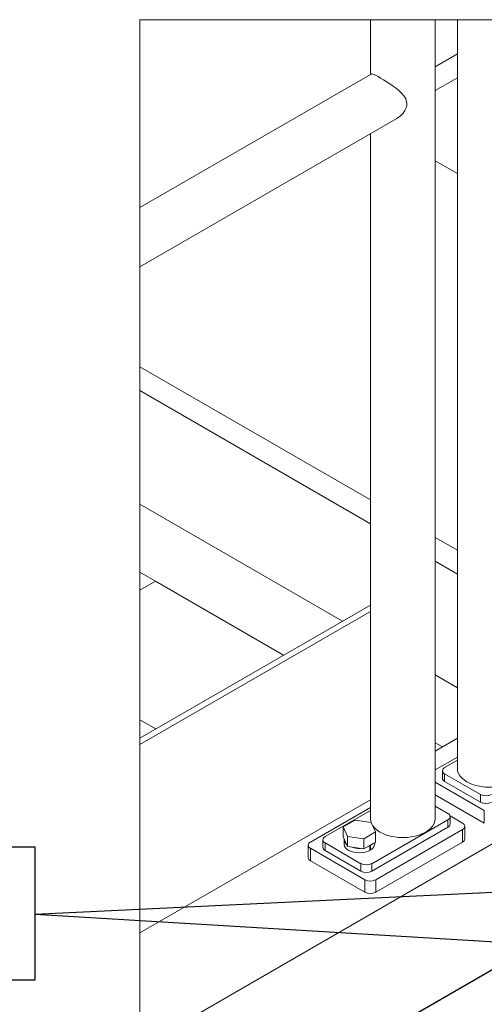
# Model space of a CAD drawing. Header units: millimetres. Extents: x 450 to 25135, y 150 to 17673.
# Tile 44 of 201: x 2499 to 3255, y 6230 to 7831. Entities that reach past the tile are written whole.
import ezdxf

# ---------------------------------------------------------------- set-up
doc = ezdxf.new("R2010")
doc.units = ezdxf.units.MM
doc.linetypes.add('SLD-Continua', pattern=[0])
doc.layers.add('COTAS', color=1, linetype='SLD-Continua')
doc.layers.add('OCULTA', color=8, linetype='SLD-Continua')
doc.styles.add('SLDTEXTSTYLE6', font='ARIALN.TTF', dxfattribs={"width": 0.87})
doc.styles.get("Standard").update_dxf_attribs({"font": 'ARIALN.TTF'})
doc.dimstyles.new('SLDDIMSTYLE0', dxfattribs={"dimtxt": 0.18, "dimasz": 105, "dimexe": 0, "dimexo": 0.0625, "dimgap": 0, "dimtad": 0, "dimtih": 1, "dimtoh": 1, "dimdec": 0, "dimrnd": 1e-09, "dimzin": 0, "dimdsep": 46, "dimtxsty": 'Standard', "dimsah": 1, "dimcen": 0.09, "dimadec": 0, "dimazin": 0, "dimtfac": 105, "dimtdec": 0, "dimtofl": 0, "dimtmove": 0, "dimatfit": 3, "dimfxl": 1, "dimfrac": 2, "dimtolj": 1, "dimtzin": 0, "dimarcsym": 0})

# ---------------------------------------------------------------- blocks, each defined once
blk = doc.blocks.new('SW_NOTE_0_32')
at = {"layer": 'COTAS', "color": 0, "ltscale": 30}
for p, q in [((-217, -107.2), (-217, 109.8)), ((-217, 109.8), (0, 109.8)), ((0, 109.8), (0, -107.2)), ((0, -107.2), (-217, -107.2))]:
    blk.add_line(p, q, dxfattribs=at)
at = {"layer": 'COTAS', "color": 0, "ltscale": 30, "insert": (-108.6, 57.6), "char_height": 105, "attachment_point": 2, "style": 'SLDTEXTSTYLE6'}
blk.add_mtext('6', dxfattribs=at)

msp = doc.modelspace()

# ---------------------------------------------------------------- linework, layer by layer
at = {"color": 7, "linetype": 'SLD-Continua', "lineweight": 18, "ltscale": 30}
msp.add_line((3991.4, 6704), (2695.1, 5955.6), dxfattribs=at)
at = {"color": 7, "linetype": 'SLD-Continua', "lineweight": 18, "ltscale": 30, "flags": 128}
msp.add_lwpolyline([(3070.1, 7830.7), (2695.1, 7830.7), (2695.1, 7525.3), (2695.1, 7428.9), (2695.1, 7266.5), (2695.1, 7227.8), (2695.1, 7043), (2695.1, 6932.7), (2695.1, 6903.3), (2695.1, 6692.9), (2695.1, 6662.8), (2695.1, 6652.6), (2695.1, 6346.4), (2695.1, 6160.5), (2695.1, 5956.3), (2695.1, 5955.6), (2695.1, 5897.9), (2695.1, 5841.3), (2695.1, 5783.6), (2695.1, 5779.2), (2695.1, 5692.6), (2695.1, 5640.4), (2695.1, 5553.8), (2695.1, 5508.9), (2695.1, 5456.7), (2695.1, 5370.1), (2695.1, 5364.3), (2695.1, 5007), (2695.1, 4476.4), (2695.1, 4292.6), (2695.1, 3965.9), (2695.1, 3957.9), (2695.1, 3930.5), (2695.1, 3796.7), (2695.1, 3741.9), (2695.1, 3449.2), (2695.1, 3443.3), (2695.1, 3435.3), (2695.1, 3353.6), (2695.1, 3333.2), (2695.1, 3129.1), (2695.1, 3067.8), (2695.1, 2083.8), (2695.1, 2075.8), (2695.1, 2048.4), (2695.1, 1914.6), (2695.1, 1892), (2750.9, 1892), (2928, 1892), (3246.5, 1892), (3405.6, 1892), (3490.8, 1892), (3589.8, 1892), (3688.1, 1892), (3760.7, 1892), (3786.9, 1892), (3837.4, 1892), (3868.2, 1892), (3879.4, 1892), (4179.9, 1892), (4215.2, 1892), (4383.5, 1892), (4388.6, 1892), (4395.6, 1892), (4554.7, 1892), (5155.7, 1892), (5615.3, 1892), (5774.4, 1892), (6077.4, 1892), (6077.4, 3385.2), (6077.4, 3569), (6077.4, 4099.6), (6077.4, 5020.4), (6077.4, 5081.6), (6077.4, 5285.7), (6077.4, 5306.1), (6077.4, 5387.8), (6077.4, 5395.8), (6077.4, 5401.8), (6077.4, 5694.5), (6077.4, 5749.3), (6077.4, 5883), (6077.4, 5910.4), (6077.4, 5918.5), (6077.4, 6245.2), (6077.4, 6428.9), (6077.4, 6959.6), (6077.4, 7316.9), (6077.4, 7373.8), (6077.4, 7431.5), (6077.4, 7488.1), (6077.4, 7506.3), (6077.4, 7592.9), (6077.4, 7597.8), (6077.4, 7645.1), (6077.4, 7731.7), (6077.4, 7736.1), (6077.4, 7793.9), (6077.4, 7830.7), (6043.2, 7830.7), (5943.2, 7830.7), (5941.9, 7830.7), (5588.3, 7830.7), (5266.3, 7830.7), (4735.9, 7830.7), (4718.2, 7830.7), (4524.9, 7830.7), (4419.5, 7830.7), (4368.8, 7830.7), (4301.6, 7830.7), (3886.1, 7830.7), (3695.2, 7830.7), (3391.1, 7830.7), (3316.9, 7830.7), (3211.5, 7830.7), (3175.5, 7830.7), (3070.1, 7830.7)], dxfattribs=at)
at = {"layer": 'OCULTA', "linetype": 'SLD-Continua', "lineweight": 18, "ltscale": 30}
for p, q in [((3070.1, 7830.7), (3070.1, 7741.8)), ((3175.5, 6531.9), (3175.5, 7830.7)), ((3211.5, 7830.7), (3211.5, 6613.5)), ((3211.5, 7775), (3175.5, 7754.2)), ((3211.5, 7775), (3175.5, 7754.2)), ((3211.5, 7775), (3175.5, 7754.2)), ((3071, 7742.3), (2695.1, 7525.3)), ((3211.5, 7736.2), (3175.5, 7715.5)), ((3211.5, 7736.2), (3175.5, 7715.5)), ((3211.5, 7736.2), (3175.5, 7715.5)), ((2695.1, 7428.9), (3112.8, 7670)), ((3070.1, 7645.4), (3070.1, 6531.9)), ((3211.5, 7580.8), (3175.5, 7601.5)), ((3211.5, 7580.8), (3175.5, 7601.5)), ((3211.5, 7580.8), (3175.5, 7601.5)), ((3070.1, 7050.1), (2695.1, 7266.5)), ((3070.1, 7050.1), (2695.1, 7266.5)), ((3070.1, 7050.1), (2695.1, 7266.5)), ((3070.1, 7011.3), (2695.1, 7227.8)), ((3070.1, 7011.3), (2695.1, 7227.8)), ((3070.1, 7011.3), (2695.1, 7227.8)), ((3024.4, 6852.9), (2695.1, 7043)), ((3024.4, 6852.9), (2695.1, 7043)), ((3024.4, 6852.9), (2695.1, 7043)), ((3211.5, 6968.4), (3175.5, 6989.2)), ((3211.5, 6968.4), (3175.5, 6989.2)), ((3211.5, 6968.4), (3175.5, 6989.2)), ((3211.5, 6929.7), (3175.5, 6950.4)), ((3211.5, 6929.7), (3175.5, 6950.4)), ((3211.5, 6929.7), (3175.5, 6950.4)), ((2695.1, 6932.7), (2720.6, 6918)), ((2695.1, 6932.7), (2720.6, 6918)), ((2695.1, 6932.7), (2720.6, 6918)), ((2720.6, 6918), (2695.1, 6903.3)), ((2720.6, 6918), (2695.1, 6903.3)), ((2720.6, 6918), (2695.1, 6903.3)), ((2720.6, 6918), (2695.1, 6903.3)), ((2720.6, 6918), (2695.1, 6903.3)), ((2720.6, 6918), (2695.1, 6903.3)), ((2928.9, 6797.8), (2720.6, 6918)), ((2928.9, 6797.8), (2720.6, 6918)), ((2928.9, 6797.8), (2720.6, 6918)), ((2695.1, 6662.8), (3070.1, 6879.2)), ((2695.1, 6652.6), (3070.1, 6869)), ((3211.5, 6744.9), (3175.5, 6765.7)), ((3211.5, 6744.9), (3175.5, 6765.7)), ((3211.5, 6744.9), (3175.5, 6765.7)), ((3653.1, 6713.5), (2695.1, 6160.5)), ((3653.1, 6713.5), (2695.1, 6160.5)), ((3653.1, 6713.5), (2695.1, 6160.5)), ((2721.2, 6677.9), (2695.1, 6692.9)), ((2721.2, 6677.9), (2695.1, 6692.9)), ((2721.2, 6677.9), (2695.1, 6692.9)), ((3211.5, 6662.7), (3175.5, 6641.9)), ((3211.5, 6662.7), (3175.5, 6641.9)), ((3211.5, 6662.7), (3175.5, 6641.9)), ((3908.5, 6656.8), (2695.1, 5956.3)), ((3908.5, 6656.8), (2695.1, 5956.3)), ((3908.5, 6656.8), (2695.1, 5956.3)), ((3187.2, 6648.7), (3175.5, 6655.4)), ((3187.2, 6648.7), (3175.5, 6655.4)), ((3187.2, 6648.7), (3175.5, 6655.4)), ((3211.5, 6632.1), (3175.5, 6611.3)), ((3211.5, 6627), (3190.8, 6615)), ((3187.2, 6609.9), (3187.2, 6597.7)), ((3190.8, 6604.8), (3249.2, 6571.2)), ((3190.8, 6604.8), (3190.8, 6592.6)), ((3175.5, 6591.2), (3255.3, 6545.1)), ((3190.8, 6592.6), (3249.2, 6558.9)), ((3070.1, 6562.8), (2695.1, 6346.4)), ((3175.5, 6570.8), (3255.3, 6524.7)), ((3249.2, 6558.9), (3249.2, 6571.2)), ((2972.5, 6494.1), (3070.1, 6550.4)), ((3175.5, 6552.5), (3196.1, 6540.5)), ((2996.4, 6502.8), (3070.1, 6545.3)), ((3025.6, 6518.6), (3045, 6529.8)), ((3045, 6529.8), (3071.4, 6525.7)), ((3196.1, 6530.3), (3072.4, 6458.9)), ((3196.1, 6530.3), (3196.1, 6518.1)), ((3199.7, 6536.5), (3220, 6524.7)), ((3199.8, 6523.2), (3199.8, 6535.4)), ((3255.3, 6524.7), (3255.3, 6545.1)), ((3032.7, 6503.3), (3025.6, 6518.6)), ((3025.6, 6502.3), (3025.6, 6518.6)), ((3071.4, 6525.7), (3078.5, 6510.4)), ((3196.1, 6518.1), (3072.4, 6446.6)), ((3220, 6514.5), (3078.6, 6432.9)), ((3220, 6514.5), (3220, 6494.1)), ((3223.7, 6499.2), (3223.7, 6519.6)), ((2992.7, 6497.7), (2992.7, 6485.4)), ((3032.7, 6487), (3025.6, 6502.3)), ((3027.1, 6498.2), (3027.1, 6491)), ((3059.2, 6499.2), (3032.7, 6503.3)), ((3032.7, 6487), (3032.7, 6503.3)), ((3078.5, 6510.4), (3059.2, 6499.2)), ((3059.2, 6482.9), (3059.2, 6499.2)), ((3078.5, 6494.1), (3078.5, 6510.4)), ((2968.8, 6489), (2968.8, 6468.6)), ((3060.9, 6432.9), (2972.5, 6483.9)), ((2972.5, 6463.5), (2972.5, 6483.9)), ((3054.7, 6458.9), (2996.4, 6492.6)), ((2996.4, 6480.3), (2996.4, 6492.6)), ((3059.2, 6482.9), (3032.7, 6487)), ((3078.5, 6494.1), (3059.2, 6482.9)), ((3069.2, 6487.7), (3068.3, 6488.2)), ((3069.2, 6487.7), (3069.2, 6480.5)), ((3069.2, 6481.8), (3070.3, 6481.1)), ((3070.3, 6488.3), (3069.4, 6488.8)), ((3070.3, 6488.3), (3070.3, 6481.1)), ((3077.1, 6491), (3077.1, 6493.2)), ((3220, 6494.1), (3078.6, 6412.5)), ((3054.7, 6446.6), (2996.4, 6480.3)), ((3060.9, 6412.5), (2972.5, 6463.5)), ((3054.7, 6458.9), (3054.7, 6446.6)), ((3072.4, 6446.6), (3072.4, 6458.9)), ((3060.9, 6432.9), (3060.9, 6412.5)), ((3078.6, 6412.5), (3078.6, 6432.9))]:
    msp.add_line(p, q, dxfattribs=at)
at = {"layer": 'OCULTA', "linetype": 'SLD-Continua', "lineweight": 18, "ltscale": 30, "flags": 128}
for points in [[(3071.1, 7742.2), (3071.8, 7742.6), (3073.6, 7742.3), (3076.3, 7741.4), (3079.2, 7740), (3082.7, 7738.2), (3086.7, 7735.9), (3091.2, 7733.2), (3095.6, 7730.4), (3100.2, 7727.4), (3105.2, 7723.9), (3110.1, 7720.3), (3115.6, 7715.9), (3120.7, 7711.2), (3124.4, 7706.9), (3127.4, 7702.3), (3129.5, 7695), (3129.4, 7691.3), (3128.4, 7687.4), (3126.2, 7682.9), (3123.1, 7678.6), (3117.8, 7673.4), (3112.7, 7670.1)], [(3211.5, 6613.5), (3211.9, 6609.5), (3213.3, 6605.6), (3215.5, 6601.9), (3218.5, 6598.3), (3222.4, 6595), (3226.9, 6592), (3232.1, 6589.4), (3237.8, 6587.2), (3244, 6585.4), (3250.5, 6584.1), (3257.3, 6583.3), (3264.2, 6583.1), (3271.1, 6583.3), (3277.8, 6584.1), (3284.4, 6585.4), (3290.5, 6587.2), (3296.3, 6589.4), (3301.5, 6592), (3306, 6595), (3309.8, 6598.3), (3312.9, 6601.9), (3315.1, 6605.6), (3316.4, 6609.5), (3316.9, 6613.5)], [(3070.1, 6531.9), (3070.5, 6527.9), (3071.1, 6525.8)], [(3073.8, 6520.5), (3074.1, 6520.2), (3077.1, 6516.6), (3081, 6513.3), (3085.5, 6510.3), (3090.7, 6507.7), (3096.4, 6505.5), (3102.6, 6503.8), (3109.1, 6502.5), (3115.9, 6501.7), (3122.8, 6501.4), (3129.6, 6501.7), (3136.4, 6502.5), (3142.9, 6503.8), (3149.1, 6505.5), (3154.8, 6507.7), (3160, 6510.3), (3164.6, 6513.3), (3168.4, 6516.6), (3171.5, 6520.2), (3173.7, 6524), (3175, 6527.9), (3175.5, 6531.9)], [(3069.2, 6480.5), (3065.5, 6478.9), (3061.3, 6477.6), (3056.8, 6476.9), (3052.1, 6476.6), (3047.4, 6476.9), (3042.9, 6477.6), (3038.7, 6478.8), (3035, 6480.5), (3031.8, 6482.6), (3029.4, 6484.9), (3027.8, 6487.4), (3027.1, 6490.1), (3027.1, 6491)], [(3069.2, 6487.7), (3065.5, 6486), (3063.3, 6485.3)], [(3074.4, 6491.7), (3073.1, 6490.4), (3070.3, 6488.3)]]:
    msp.add_lwpolyline(points, dxfattribs=at)
at = {"layer": 'OCULTA', "linetype": 'SLD-Continua', "lineweight": 18, "ltscale": 900}
for centre, radius, start, end in [((3192.8, 6609.9), 5.46, 110.7835, 249.2165), ((3193.4, 6598.3), 6.29, 185.6963, 245.6244), ((3258, 6588.2), 19.2, 242.6094, 297.3906), ((3258, 6576), 19.2, 242.6094, 297.3906), ((3194.2, 6535.4), 5.46, 290.7835, 69.2165), ((3193.5, 6523.8), 6.29, 294.3757, 354.3032), ((3218.1, 6519.6), 5.46, 290.7835, 69.2165), ((2998.3, 6497.7), 5.46, 110.7835, 249.2165), ((3037.5, 6498.5), 10.4, 177.4039, 232.3938), ((3217.4, 6499.8), 6.29, 294.3762, 354.3031), ((2974.4, 6489), 5.46, 110.7835, 249.2165), ((2999, 6486.1), 6.29, 185.6965, 245.6246), ((3051.8, 6522.8), 39.1, 249.9454, 272.4684), ((3065.1, 6492), 12, 295.5976, 355.4039), ((2975.1, 6469.2), 6.29, 185.6963, 245.6244), ((3063.5, 6476), 19.2, 242.6104, 297.3896), ((3063.5, 6463.7), 19.2, 242.6104, 297.3896), ((3069.7, 6449.9), 19.2, 242.61, 297.39), ((3069.7, 6429.5), 19.2, 242.61, 297.39)]:
    msp.add_arc(centre, radius, start, end, dxfattribs=at)

# ---------------------------------------------------------------- block references
at = {"layer": 'COTAS', "ltscale": 30}
msp.add_blockref('SW_NOTE_0_32', (2523.9, 6376.5), dxfattribs=at)

# ---------------------------------------------------------------- leaders
for points in [[(3859.1, 6440), (2523.9, 6376.5)], [(4034.9, 6285.1), (2523.9, 6376.5)]]:
    msp.add_leader(points, dimstyle='SLDDIMSTYLE0', dxfattribs=at)

doc.saveas('drawing.dxf')
